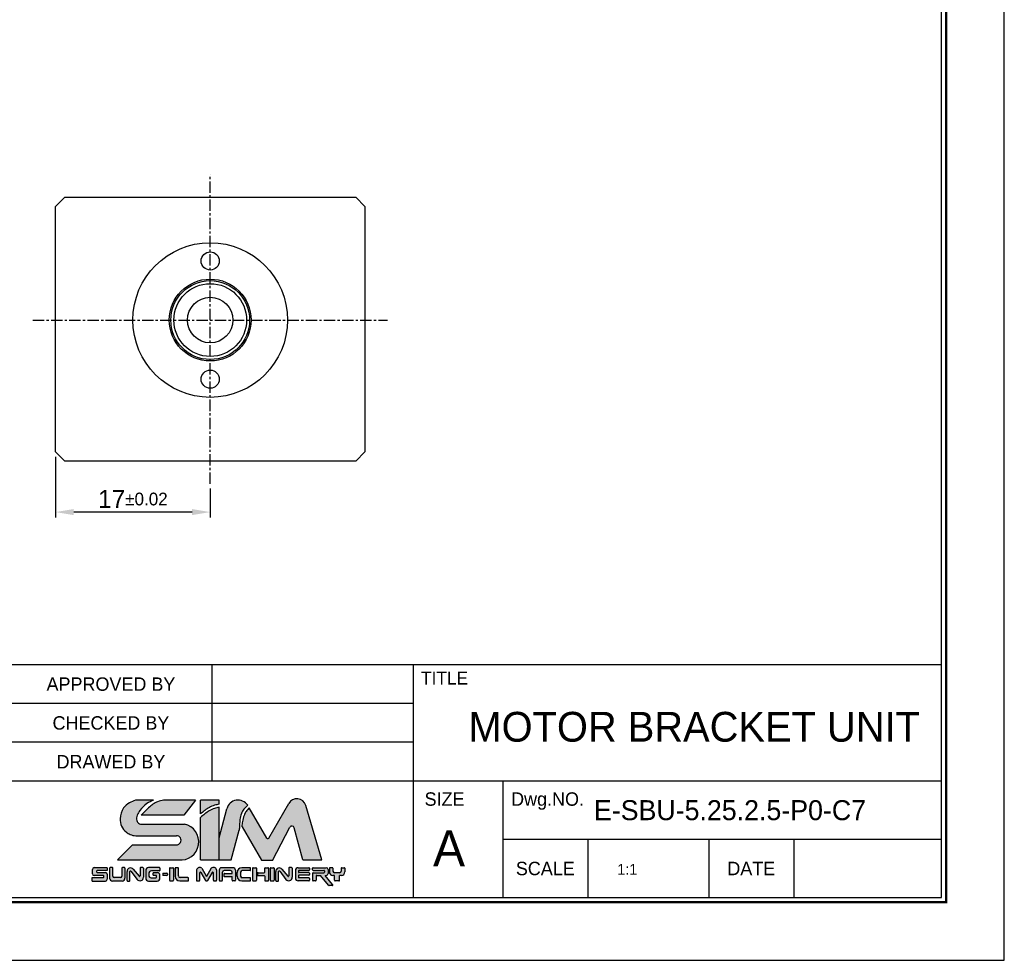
# Model space of a CAD drawing. Header units: inches. Extents: x 14 to 306, y 13 to 220.
# Tile 2 of 3: x 198 to 306, y 13 to 116. Entities that reach past the tile are written whole.
import ezdxf
from ezdxf.enums import TextEntityAlignment as Align

# ---------------------------------------------------------------- set-up
doc = ezdxf.new("R2010")
doc.units = ezdxf.units.IN
doc.header["$MEASUREMENT"] = 0
doc.linetypes.add('CENTER', pattern=[2, 1.25, -0.25, 0.25, -0.25])
doc.layers.add('S1', color=1, linetype='CENTER')
doc.dimstyles.new('S2', dxfattribs={"dimtxt": 2, "dimasz": 2, "dimexe": 0.6, "dimexo": 0.5215, "dimgap": 0.4, "dimtad": 1, "dimdec": 3, "dimzin": 11, "dimdsep": 46, "dimtxsty": 'Standard', "dimcen": 0, "dimclrd": 5, "dimclre": 5, "dimclrt": 3, "dimadec": 0, "dimazin": 0, "dimtp": 4e-09, "dimtfac": 0.7, "dimtdec": 3, "dimtmove": 0, "dimatfit": 3, "dimfxl": 1.25, "dimtolj": 1, "dimtzin": 11, "dimarcsym": 0})

# ---------------------------------------------------------------- blocks, each defined once
blk = doc.blocks.new('*D82')
at = {"color": 5, "lineweight": -2, "ltscale": 4}
for p, q in [((202.082737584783, 68.15640970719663), (202.082737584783, 61.46773154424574)), ((219.082737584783, 64.65618250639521), (219.082737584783, 61.46773154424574)), ((217.082737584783, 62.06773154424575), (204.082737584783, 62.06773154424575))]:
    blk.add_line(p, q, dxfattribs=at)
at = {"color": 5}
for points in [[(204.082737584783, 62.40106487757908), (204.082737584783, 61.73439821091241), (202.082737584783, 62.06773154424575)], [(217.082737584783, 61.73439821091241), (217.082737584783, 62.40106487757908), (219.082737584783, 62.06773154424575)]]:
    blk.add_solid(points, dxfattribs=at)
at = {"layer": 'Defpoints', "color": 0}
for p in [(202.082737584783, 68.67790970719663), (219.082737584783, 65.17768250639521), (202.082737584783, 62.06773154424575)]:
    blk.add_point(p, dxfattribs=at)
at = {"color": 3, "insert": (210.582737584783, 63.49569426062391), "char_height": 2, "attachment_point": 5}
blk.add_mtext('\\A1;17{\\H1.400000;%%p0.02}', dxfattribs=at)
blk = doc.blocks.new('란표제')
h = blk.add_hatch(color=256)
h.dxf.hatch_style = 1
edge = h.paths.add_edge_path()
edge.add_spline(control_points=[(207.2548857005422, 16.33602195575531), (207.4122922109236, 16.47608683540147), (207.7174809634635, 16.74765264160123), (208.2523540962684, 17.06731062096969), (208.7774405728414, 17.32249890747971), (209.1543874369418, 17.38665720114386), (209.3190179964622, 17.41467816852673)], knot_values=[0, 0, 0, 0, 0.6304310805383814, 1.222315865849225, 1.865724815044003, 2.364625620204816, 2.364625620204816, 2.364625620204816, 2.364625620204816], degree=3, periodic=0)
edge.add_line((209.3190179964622, 17.41467816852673), (209.3190179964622, 17.87493595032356))
edge.add_line((209.3190179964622, 17.87493595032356), (207.2548857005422, 17.87493595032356))
edge.add_line((207.2548857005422, 17.87493595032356), (207.2548857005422, 16.33602195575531))
edge = h.paths.add_edge_path()
edge.add_spline(control_points=[(209.3190179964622, 17.09505608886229), (209.1507810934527, 17.05636180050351), (208.7718837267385, 16.96921585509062), (208.2430076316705, 16.70211665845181), (207.7228945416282, 16.35351243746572), (207.4135439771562, 16.08416408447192), (207.2548857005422, 15.94602195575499)], knot_values=[0, 0, 0, 0, 0.5164407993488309, 1.163110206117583, 1.761888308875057, 2.392319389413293, 2.392319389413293, 2.392319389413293, 2.392319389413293], degree=3, periodic=0)
edge.add_line((207.2548857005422, 15.9460219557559), (207.2548857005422, 11.20741602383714))
edge.add_line((207.2548857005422, 11.20741602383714), (209.3190179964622, 11.20741602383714))
edge.add_line((209.3190179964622, 11.20741602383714), (209.3190179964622, 17.09505608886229))
edge = h.paths.add_edge_path()
edge.add_line((205.4485281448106, 15.20675719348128), (200.5646388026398, 15.20675719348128))
edge.add_spline(control_points=[(200.5646388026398, 15.20675719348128), (200.4849448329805, 15.23112786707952), (200.2902893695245, 15.29065413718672), (200.0764048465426, 15.6795593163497), (200.1444277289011, 16.22277553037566), (200.5626230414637, 16.86702953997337), (201.1445093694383, 17.51252125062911), (201.7536223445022, 17.7642963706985), (202.0212897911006, 17.87493595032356)], knot_values=[0, 0, 0, 0, 0.2433595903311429, 0.5944147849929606, 1.213183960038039, 1.789398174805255, 2.88702788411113, 3.747486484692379, 3.747486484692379, 3.747486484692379, 3.747486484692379], degree=3, periodic=0)
edge.add_line((202.0212897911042, 17.87493595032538), (199.9759209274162, 17.87493595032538))
edge.add_spline(control_points=[(199.9759209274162, 17.87493595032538), (199.7520550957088, 17.79066462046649), (199.2509278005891, 17.60202188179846), (198.4944564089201, 16.96557093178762), (198.1991549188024, 15.94031959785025), (198.3773366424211, 14.9433061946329), (198.8409946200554, 14.33840604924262), (199.2605940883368, 14.13379854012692), (199.4124566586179, 14.05974643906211)], knot_values=[0, 0, 0, 0, 0.550739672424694, 1.232839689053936, 2.19963066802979, 2.850121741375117, 3.513003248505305, 3.888995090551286, 3.888995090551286, 3.888995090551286, 3.888995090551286], degree=3, periodic=0)
edge.add_arc((200.0158996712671, 15.21120487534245), 1.299999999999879, 242.3423855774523, 270.0000000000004)
edge.add_line((200.0158996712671, 13.91120487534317), (204.5640160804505, 13.91120487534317))
edge.add_arc((204.5640160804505, 13.39961279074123), 0.5115920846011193, 270.18688939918, 90, ccw=False)
edge.add_line((204.5656848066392, 12.8880234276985), (199.6526393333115, 12.8880234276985))
edge.add_line((199.6526393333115, 12.8880234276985), (197.9720319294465, 11.20741602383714))
edge.add_line((197.9720319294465, 11.20741602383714), (204.7937810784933, 11.20741602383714))
edge.add_arc((205.0304162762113, 13.22194172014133), 2.028376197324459, 263.3004820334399, 78.10426637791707)
edge = h.paths.add_edge_path(flags=17)
edge.add_spline(control_points=[(203.1244932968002, 17.87493595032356), (202.8996633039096, 17.82721986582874), (202.2807588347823, 17.69586862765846), (201.4378743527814, 17.0633564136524), (200.9055243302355, 16.48007066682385), (200.6418784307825, 16.19119889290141)], knot_values=[0, 0, 0, 0, 0.6846043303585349, 1.884555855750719, 3.061918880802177, 3.061918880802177, 3.061918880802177, 3.061918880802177], degree=3, periodic=0)
edge.add_line((200.6418784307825, 16.19119889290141), (205.407712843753, 16.19119889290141))
edge.add_line((205.407712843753, 16.19119889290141), (206.7038211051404, 17.87493595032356))
edge.add_line((206.7038211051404, 17.87493595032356), (203.1244932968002, 17.87493595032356))
h = blk.add_hatch(color=256)
h.dxf.hatch_style = 1
edge = h.paths.add_edge_path()
edge.add_spline(control_points=[(211.5867120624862, 14.73767623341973), (211.5979655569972, 15.05995682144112), (211.6173841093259, 15.61607052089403), (211.7789107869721, 16.34602459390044), (212.0883945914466, 16.90037927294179), (212.3712800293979, 17.17334599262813), (212.5211611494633, 17.31797188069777)], knot_values=[0, 0, 0, 0, 0.7435831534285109, 1.283095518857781, 1.707763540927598, 2.186317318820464, 2.186317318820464, 2.186317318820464, 2.186317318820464], degree=3, periodic=0)
edge.add_arc((211.4478182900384, 16.58453128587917), 1.300000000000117, 34.34572044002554, 164.9999999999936)
edge.add_line((210.1921147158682, 16.92099604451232), (209.3190179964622, 13.66255472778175))
edge.add_line((209.3190179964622, 13.66255472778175), (209.3190179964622, 11.20741602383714))
edge.add_line((209.3190179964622, 11.20741602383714), (210.6863499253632, 11.20741602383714))
edge.add_line((210.6863499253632, 11.20741602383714), (211.5798839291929, 14.54213032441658))
edge.add_spline(control_points=[(211.5798839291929, 14.54213032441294), (211.5821599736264, 14.60731229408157), (211.5844360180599, 14.6724942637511), (211.5867120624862, 14.73767623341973)], knot_values=[2.186317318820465, 2.186317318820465, 2.186317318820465, 2.186317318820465, 2.336708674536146, 2.336708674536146, 2.336708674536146, 2.336708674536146], degree=3, periodic=0)
edge = h.paths.add_edge_path()
edge.add_arc((217.4733307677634, 14.73094655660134), 0.2599999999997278, 14.999999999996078, 152.0936797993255, ccw=False)
edge.add_line((217.7244714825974, 14.79823950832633), (218.681274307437, 11.22740275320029))
edge.add_line((218.681274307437, 11.22740275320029), (220.7932630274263, 11.22740275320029))
edge.add_line((220.7932630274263, 11.22740275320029), (218.9990320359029, 17.29391512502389))
edge.add_arc((218.0017364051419, 16.99895508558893), 1.040000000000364, 16.47610349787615, 150.0000000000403)
edge.add_line((217.101069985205, 17.51895508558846), (214.8678378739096, 13.65088360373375))
edge.add_arc((214.7552545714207, 13.71588360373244), 0.1299999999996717, 210.0000000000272, 330.0000000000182, ccw=False)
edge.add_line((214.6426712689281, 13.65088360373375), (212.6921295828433, 17.0293209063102))
edge.add_spline(control_points=[(212.6921295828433, 17.02932090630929), (212.5742457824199, 16.899792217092), (212.3414632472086, 16.64401477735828), (212.0652903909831, 16.12183659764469), (211.9274507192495, 15.54940397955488), (211.8798952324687, 15.13850761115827), (211.859846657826, 14.96528077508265)], knot_values=[0, 0, 0, 0, 0.523800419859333, 1.034337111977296, 1.752334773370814, 2.275651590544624, 2.275651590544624, 2.275651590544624, 2.275651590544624], degree=3, periodic=0)
edge.add_arc((211.7973139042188, 14.85130860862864), 0.1300000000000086, 30.0000000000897, 61.24788174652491, ccw=False)
edge.add_line((211.9098972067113, 14.91630860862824), (214.0576988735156, 11.19620699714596))
edge.add_line((214.0576988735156, 11.19620699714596), (215.3070704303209, 11.19620699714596))
edge.add_line((215.3070704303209, 11.19620699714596), (217.2435651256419, 14.85263365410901))
h = blk.add_hatch(color=256)
h.dxf.hatch_style = 1
h.paths.add_polyline_path([(196.8398843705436, 9.60770408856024, 0.4142135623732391), (196.6448843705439, 9.802704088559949), (195.7199446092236, 9.802704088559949, -0.4142135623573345), (195.6549446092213, 9.867704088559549), (195.6549446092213, 9.94856656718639, -0.4142135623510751), (195.7199446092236, 10.01356656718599), (196.8398843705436, 10.01356656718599), (196.8398843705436, 10.34636134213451), (195.3763517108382, 10.34636134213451, 0.4142135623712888), (195.1813517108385, 10.15136134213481), (195.1813517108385, 9.651637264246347, 0.4142135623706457), (195.3763517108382, 9.456637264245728), (196.4043549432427, 9.456637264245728, -0.4142135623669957), (196.469354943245, 9.391637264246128), (196.469354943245, 9.31448400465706, -0.4142135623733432), (196.4043549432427, 9.249484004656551), (195.1625882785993, 9.249484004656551), (195.1625882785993, 8.845717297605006), (196.6448843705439, 8.845717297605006, 0.4142135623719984), (196.8398843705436, 9.040717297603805)])
h.paths.add_polyline_path([(204.2241152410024, 10.26798301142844, 0.4142135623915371), (204.1591152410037, 10.33298301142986), (203.8636730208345, 10.33298301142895, 0.4142135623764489), (203.7986730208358, 10.26798301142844), (203.7986730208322, 8.929340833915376, 0.4142135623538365), (203.8636730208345, 8.864340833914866), (204.1591152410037, 8.864340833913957, 0.4142135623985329), (204.2241152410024, 8.929340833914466)])
h.paths.add_polyline_path([(207.1653805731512, 9.76362669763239, -0.7673269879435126), (207.2866722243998, 9.796126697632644), (207.8058751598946, 8.896840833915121, 0.2679491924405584), (207.8621668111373, 8.864340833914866), (207.9913022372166, 8.864340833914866, 0.2679491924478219), (208.0475938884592, 8.896840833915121), (208.5667968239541, 9.796126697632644, -0.7673269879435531), (208.6880884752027, 9.76362669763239), (208.6880884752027, 8.929340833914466, 0.414213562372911), (208.753088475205, 8.864340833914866), (208.9903602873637, 8.864340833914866, 0.4142135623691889), (209.0553602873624, 8.929340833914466), (209.0553602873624, 10.10884705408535, 0.5572135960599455), (208.4489020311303, 10.27134705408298), (207.9267345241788, 9.366926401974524), (207.40456701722, 10.27134705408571, 0.5198906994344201), (206.7981087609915, 10.10884705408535), (206.7981087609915, 8.929340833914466, 0.4142135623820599), (206.8631087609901, 8.864340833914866), (207.1003805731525, 8.864340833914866, 0.414213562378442), (207.1653805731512, 8.929340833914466)])
h = blk.add_hatch(color=256)
h.dxf.hatch_style = 1
h.paths.add_polyline_path([(203.5669230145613, 9.653807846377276, 0.4142135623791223), (203.5019230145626, 9.718807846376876), (203.0985386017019, 9.718807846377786, 0.4142135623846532), (203.0335386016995, 9.653807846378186), (203.0335386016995, 9.535083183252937, 0.4142135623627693), (203.0985386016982, 9.470083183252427), (203.5019230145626, 9.470083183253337, 0.4142135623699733), (203.5669230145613, 9.535083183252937)])
h.paths.add_polyline_path([(198.8155383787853, 9.170717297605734), (198.8155383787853, 10.28136134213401, 0.4142135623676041), (198.7505383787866, 10.34636134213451), (198.5312483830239, 10.34636134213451, 0.4142135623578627), (198.4662483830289, 10.28136134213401), (198.4662483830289, 9.374979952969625, -0.4142135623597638), (198.3362483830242, 9.244979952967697), (197.603546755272, 9.244979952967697, -0.414213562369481), (197.4735467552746, 9.374979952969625), (197.4735467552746, 10.28136134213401, 0.4142135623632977), (197.4085467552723, 10.34636134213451), (197.1732207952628, 10.34636134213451, 0.4142135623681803), (197.1082207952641, 10.28136134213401), (197.1082207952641, 9.170717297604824, 0.4142135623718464), (197.4332207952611, 8.845717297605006), (198.4905383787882, 8.845717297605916, 0.414213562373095)])
h.paths.add_polyline_path([(200.8836941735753, 9.265258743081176), (200.883694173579, 10.28136134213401, 0.4142135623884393), (200.8186941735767, 10.34636134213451), (200.5662103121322, 10.34636134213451, 0.4142135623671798), (200.5012103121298, 10.28136134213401), (200.5012103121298, 9.419089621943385, -0.7053166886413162), (200.3858505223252, 9.377993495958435), (199.73655295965, 10.17365216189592, 0.7053166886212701), (199.0443942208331, 9.927075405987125), (199.0443942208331, 8.910717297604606, 0.4142135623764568), (199.1093942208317, 8.845717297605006), (199.3056264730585, 8.845717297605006, 0.414213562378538), (199.3706264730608, 8.910717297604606), (199.3706264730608, 9.9048288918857, -0.7182104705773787), (199.4873633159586, 9.944177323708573), (200.1832731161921, 9.029168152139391, 0.718210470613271)])
h.paths.add_polyline_path([(202.7217367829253, 9.170717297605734), (202.7217367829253, 9.475145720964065, 0.4142135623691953), (202.3967367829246, 9.800145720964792), (202.0179389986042, 9.800145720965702, 0.4142135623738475), (201.9529389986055, 9.735145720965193), (201.9529389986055, 9.53839498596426, 0.4142135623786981), (202.0179389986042, 9.47339498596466), (202.2733244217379, 9.47339498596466, -0.4142135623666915), (202.3383244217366, 9.40839498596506), (202.3383244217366, 9.281672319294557, -0.4142135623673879), (202.2733244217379, 9.216672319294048), (201.7241999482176, 9.216672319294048, -0.414213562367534), (201.4641999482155, 9.476672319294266), (201.4641999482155, 9.652153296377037, -0.4142135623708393), (201.7891999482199, 9.977153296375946), (202.6567367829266, 9.977153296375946, 0.4142135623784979), (202.7217367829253, 10.04215329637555), (202.7217367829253, 10.28136134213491, 0.4142135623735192), (202.6567367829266, 10.34636134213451), (201.4565649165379, 10.34636134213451, 0.4142135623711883), (201.1315649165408, 10.02136134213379), (201.1315649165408, 9.170717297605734, 0.414213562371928), (201.4565649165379, 8.845717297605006), (202.3967367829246, 8.845717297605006, 0.4142135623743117)])
h.paths.add_polyline_path([(205.9125890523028, 9.17499023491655, 0.414213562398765), (205.8475890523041, 9.239990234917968), (204.9759224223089, 9.239990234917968, -0.4142135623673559), (204.7809224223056, 9.434990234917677), (204.7809224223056, 10.26798301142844, 0.4142135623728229), (204.7159224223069, 10.33298301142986), (204.484411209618, 10.33298301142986, 0.4142135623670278), (204.4194112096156, 10.26798301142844), (204.4194112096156, 9.384340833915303, 0.4142135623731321), (204.9394112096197, 8.864340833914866), (205.8475890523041, 8.864340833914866, 0.4142135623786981), (205.9125890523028, 8.929340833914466)])
h.paths.add_polyline_path([(209.6947316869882, 9.823725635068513, -0.4142135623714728), (209.8897316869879, 10.01872563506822), (210.5938065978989, 10.01872563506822, -0.4142135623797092), (210.7888065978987, 9.823725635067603), (210.7888065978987, 9.69676070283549), (209.9214226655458, 9.69676070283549, 0.4142135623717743), (209.8564226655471, 9.631760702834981), (209.8564226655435, 9.405771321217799, 0.4142135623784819), (209.9214226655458, 9.34077132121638), (210.7888065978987, 9.34077132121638), (210.7888065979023, 8.929340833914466, 0.4142135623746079), (210.853806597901, 8.864340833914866), (211.0838216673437, 8.864340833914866, 0.4142135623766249), (211.1488216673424, 8.929340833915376), (211.1488216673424, 10.07298301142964, 0.4142135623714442), (210.888821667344, 10.33298301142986), (209.5973415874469, 10.33298301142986, 0.4142135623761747), (209.3373415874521, 10.07298301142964), (209.3373415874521, 8.929340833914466, 0.4142135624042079), (209.4023415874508, 8.864340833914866), (209.6297316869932, 8.864340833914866, 0.4142135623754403), (209.6947316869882, 8.929340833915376)])
h.paths.add_polyline_path([(212.8488973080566, 9.150598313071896, 0.4142135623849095), (212.7838973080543, 9.215598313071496), (211.9150975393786, 9.215598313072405, -0.4142135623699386), (211.7200975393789, 9.410598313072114), (211.7200975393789, 9.82568128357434, -0.4142135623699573), (211.9150975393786, 10.02068128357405), (212.7838973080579, 10.02068128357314, 0.414213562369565), (212.8488973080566, 10.08568128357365), (212.8488973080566, 10.26798301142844, 0.4142135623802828), (212.7838973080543, 10.33298301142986), (211.8480273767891, 10.33298301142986, 0.4142135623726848), (211.3280273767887, 9.812983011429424), (211.3280273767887, 9.384340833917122, 0.4142135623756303), (211.8480273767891, 8.864340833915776), (212.7838973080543, 8.864340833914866, 0.4142135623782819), (212.8488973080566, 8.929340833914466)])
h.paths.add_polyline_path([(213.4925793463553, 10.26798301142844, 0.4142135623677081), (213.427579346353, 10.33298301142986), (213.1321371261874, 10.33298301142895, 0.4142135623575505), (213.0671371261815, 10.26798301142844), (213.0671371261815, 8.929340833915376, 0.4142135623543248), (213.1321371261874, 8.864340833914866), (213.427579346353, 8.864340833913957, 0.4142135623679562), (213.4925793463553, 8.929340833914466)])
h.paths.add_polyline_path([(214.8456035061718, 10.26798301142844, 0.4142135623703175), (214.7806035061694, 10.33298301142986), (214.4851612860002, 10.33298301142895, 0.4142135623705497), (214.4201612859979, 10.26798301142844), (214.4201612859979, 9.839948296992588, -0.4142135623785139), (214.3551612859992, 9.774948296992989), (213.6763301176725, 9.774948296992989, 0.4142135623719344), (213.6113301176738, 9.70994829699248), (213.6113301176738, 9.520356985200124, 0.4142135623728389), (213.6763301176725, 9.455356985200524), (214.3551612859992, 9.455356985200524, -0.4142135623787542), (214.4201612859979, 9.390356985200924), (214.4201612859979, 8.929340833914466, 0.4142135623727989), (214.4851612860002, 8.864340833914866), (214.7806035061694, 8.864340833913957, 0.4142135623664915), (214.8456035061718, 8.929340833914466)])
h.paths.add_polyline_path([(215.4624624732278, 10.26798301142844, 0.4142135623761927), (215.3974624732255, 10.33298301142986), (215.1020202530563, 10.33298301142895, 0.4142135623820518), (215.0370202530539, 10.26798301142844), (215.0370202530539, 8.929340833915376, 0.4142135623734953), (215.1020202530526, 8.864340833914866), (215.3974624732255, 8.864340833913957, 0.4142135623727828), (215.4624624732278, 8.929340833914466)])
h.paths.add_polyline_path([(216.3394696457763, 10.17365216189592, 0.7053166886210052), (215.6473109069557, 9.927075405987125), (215.6473109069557, 8.910717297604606, 0.4142135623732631), (215.7123109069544, 8.845717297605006), (215.9085431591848, 8.845717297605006, 0.4142135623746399), (215.9735431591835, 8.910717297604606), (215.9735431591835, 9.9048288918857, -0.718210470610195), (216.0902800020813, 9.944177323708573), (216.7861898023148, 9.029168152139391, 0.7182104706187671), (217.486610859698, 9.265258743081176), (217.486610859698, 10.28136134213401, 0.414213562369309), (217.4216108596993, 10.34636134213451), (217.1691269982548, 10.34636134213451, 0.4142135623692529), (217.1041269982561, 10.28136134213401), (217.1041269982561, 9.419089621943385, -0.7053166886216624), (216.9887672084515, 9.377993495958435)])
h.paths.add_polyline_path([(219.4204153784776, 10.26798301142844, 0.4142135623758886), (219.3554153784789, 10.33298301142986), (218.1709172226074, 10.33298301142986, 0.414213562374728), (217.845917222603, 10.00798301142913), (217.845917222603, 9.189340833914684, 0.4142135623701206), (218.1709172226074, 8.864340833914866), (219.3554153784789, 8.864340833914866, 0.4142135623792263), (219.4204153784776, 8.929340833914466), (219.4204153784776, 9.143462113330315, 0.4142135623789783), (219.3554153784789, 9.208462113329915), (218.2404718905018, 9.208462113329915, -0.4142135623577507), (218.1754718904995, 9.273462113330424), (218.1754718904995, 9.438182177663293, -0.4142135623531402), (218.2404718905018, 9.503182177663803), (219.3554153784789, 9.503182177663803, 0.4142135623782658), (219.4204153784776, 9.568182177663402), (219.4204153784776, 9.72836590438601, 0.4142135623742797), (219.3554153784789, 9.79336590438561), (218.2404718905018, 9.79336590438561, -0.4142135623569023), (218.1754718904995, 9.85836590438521), (218.1754718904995, 9.955071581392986, -0.4142135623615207), (218.2404718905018, 10.02007158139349), (219.3554153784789, 10.02007158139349, 0.4142135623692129), (219.4204153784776, 10.085071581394)])
h.paths.add_polyline_path([(221.4898233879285, 10.13798301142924, 0.4142135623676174), (221.2948233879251, 10.33298301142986), (219.835271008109, 10.33298301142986, 0.4142135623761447), (219.7702710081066, 10.26798301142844), (219.7702710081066, 10.10677544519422, 0.4142135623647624), (219.835271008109, 10.04177544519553), (221.0336939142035, 10.04177544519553, -0.4142135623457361), (221.0986939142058, 9.976775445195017), (221.0986939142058, 9.837352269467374, -0.4142135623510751), (221.0336939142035, 9.772352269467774), (219.835271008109, 9.772352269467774, 0.4142135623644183), (219.7702710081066, 9.707352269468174), (219.7702710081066, 8.929340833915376, 0.4142135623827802), (219.835271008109, 8.864340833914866), (220.0926108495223, 8.864340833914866, 0.41421356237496), (220.157610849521, 8.929340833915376), (220.157610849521, 9.414242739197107, -0.414213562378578), (220.2226108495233, 9.479242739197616), (220.6306965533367, 9.479242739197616), (221.5531320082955, 8.379926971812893, 0.2216946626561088), (221.602924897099, 8.356708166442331), (221.9552971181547, 8.35670816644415, 0.637070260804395), (222.0050900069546, 8.463489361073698), (221.1527717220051, 9.479242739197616), (221.2948233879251, 9.479242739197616, 0.414213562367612), (221.4898233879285, 9.674242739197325)])
h.paths.add_polyline_path([(223.3662109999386, 9.869242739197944), (223.3662109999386, 10.26798301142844, 0.4142135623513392), (223.3012109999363, 10.33298301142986), (223.0343925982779, 10.33298301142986, 0.4142135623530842), (222.9693925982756, 10.26798301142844), (222.9693925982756, 9.967352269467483, -0.414213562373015), (222.7743925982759, 9.772352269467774), (222.2290342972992, 9.772352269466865, -0.4142135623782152), (222.0340342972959, 9.967352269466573), (222.0340342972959, 10.26798301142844, 0.4142135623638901), (221.9690342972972, 10.33298301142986), (221.7022158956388, 10.33298301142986, 0.4142135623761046), (221.6372158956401, 10.26798301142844), (221.6372158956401, 9.869242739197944, 0.4142135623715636), (222.0272158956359, 9.479242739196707), (222.9762109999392, 9.479242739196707, 0.4142135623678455)])
h.paths.add_polyline_path([(222.7748939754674, 9.479242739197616), (222.2133923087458, 9.479242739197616), (222.2133923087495, 8.929340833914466, 0.4142135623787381), (222.2783923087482, 8.864340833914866), (222.7098939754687, 8.864340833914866, 0.4142135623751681), (222.7748939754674, 8.929340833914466)])
for p, q in [((296.9999999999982, 0), (296.9999999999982, 210)), ((290, 33), (160, 33)), ((208.5, 33), (208.5, 20)), ((231, 33), (231, 7)), ((231, 28.66666666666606), (186, 28.66666666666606)), ((231, 24.33333333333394), (186, 24.33333333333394)), ((290, 20), (186, 20)), ((241, 20), (241, 7)), ((202.0212897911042, 17.87493595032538), (199.9759209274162, 17.87493595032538)), ((206.7038211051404, 17.87493595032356), (203.1244932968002, 17.87493595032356)), ((206.7038211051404, 17.87493595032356), (205.407712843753, 16.19119889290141)), ((209.3190179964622, 17.87493595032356), (207.2548857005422, 17.87493595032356)), ((207.2548857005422, 16.33602195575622), (207.2548857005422, 17.87493595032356)), ((209.3190179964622, 17.41467816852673), (209.3190179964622, 17.87493595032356)), ((209.3190179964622, 11.20741602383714), (209.3190179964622, 17.09505608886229)), ((209.3190179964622, 13.66255472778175), (210.1921147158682, 16.92099604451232)), ((214.6426712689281, 13.65088360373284), (212.692129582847, 17.0293209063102)), ((214.8678378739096, 13.65088360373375), (217.101069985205, 17.51895508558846)), ((220.7932630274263, 11.22740275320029), (218.9990320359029, 17.2939151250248)), ((205.407712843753, 16.19119889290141), (200.6418784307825, 16.19119889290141)), ((207.2548857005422, 11.20741602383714), (207.2548857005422, 15.94602195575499)), ((200.5646388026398, 15.20675719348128), (205.4485281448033, 15.20675719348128)), ((210.6863499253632, 11.20741602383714), (211.5798839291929, 14.54213032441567)), ((211.9098972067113, 14.91630860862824), (214.0576988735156, 11.19620699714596)), ((215.2814177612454, 11.14777045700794), (217.2435651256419, 14.85263365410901)), ((218.681274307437, 11.22740275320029), (217.7244714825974, 14.79823950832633)), ((200.0158996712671, 13.91120487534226), (204.5640160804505, 13.91120487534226)), ((290, 13.5), (241, 13.5)), ((250.5, 13.5), (250.5, 7)), ((264, 13.5), (264, 7)), ((273.4999999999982, 13.5), (273.4999999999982, 7)), ((199.6526393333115, 12.8880234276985), (197.9720319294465, 11.20741602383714)), ((199.6526393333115, 12.8880234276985), (204.5623473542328, 12.8880234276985)), ((197.9720319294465, 11.20741602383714), (204.7937810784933, 11.20741602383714)), ((207.2548857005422, 11.20741602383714), (209.3190179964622, 11.20741602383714)), ((209.3190179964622, 11.20741602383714), (210.6863499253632, 11.20741602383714)), ((214.0576988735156, 11.19620699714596), (215.2814177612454, 11.19620699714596)), ((218.681274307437, 11.22740275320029), (220.7932630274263, 11.22740275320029)), ((195.1813517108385, 9.651637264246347), (195.1813517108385, 10.15136134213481)), ((195.3763517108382, 10.34636134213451), (196.8398843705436, 10.34636134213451)), ((195.6549446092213, 9.94856656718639), (195.6549446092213, 9.867704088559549)), ((196.8398843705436, 10.01356656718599), (195.7199446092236, 10.01356656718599)), ((196.8398843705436, 10.32175464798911), (196.8398843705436, 10.01356656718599)), ((197.1082207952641, 10.28136134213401), (197.1082207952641, 9.170717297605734)), ((197.4085467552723, 10.34636134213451), (197.1732207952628, 10.34636134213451)), ((197.4735467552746, 9.374979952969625), (197.4735467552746, 10.28136134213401)), ((198.4662483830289, 10.28136134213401), (198.4662483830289, 9.374979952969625)), ((198.7505383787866, 10.34636134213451), (198.5312483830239, 10.34636134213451)), ((198.8155383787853, 10.28136134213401), (198.8155383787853, 9.170717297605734)), ((199.0443942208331, 8.910717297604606), (199.0443942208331, 9.927075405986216)), ((199.3706264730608, 8.910717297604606), (199.3706264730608, 9.9048288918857)), ((199.4873633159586, 9.944177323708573), (200.1832731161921, 9.029168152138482)), ((199.7365529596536, 10.17365216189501), (200.3858505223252, 9.377993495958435)), ((200.5012103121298, 10.28136134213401), (200.5012103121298, 9.419089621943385)), ((200.8186941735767, 10.34636134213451), (200.5662103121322, 10.34636134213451)), ((200.8836941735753, 10.28136134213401), (200.8836941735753, 9.265258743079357)), ((201.1315649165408, 10.02136134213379), (201.1315649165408, 9.170717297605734)), ((202.6567367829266, 10.34636134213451), (201.4565649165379, 10.34636134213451)), ((202.6567367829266, 9.977153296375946), (201.7891999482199, 9.977153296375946)), ((202.7217367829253, 10.28136134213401), (202.7217367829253, 10.04215329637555)), ((202.7217367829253, 10.28136134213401), (202.7217367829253, 10.04215329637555)), ((203.7986730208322, 10.26798301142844), (203.7986730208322, 8.929340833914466)), ((203.8636730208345, 10.33298301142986), (204.1591152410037, 10.33298301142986)), ((204.2241152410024, 10.26798301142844), (204.2241152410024, 8.929340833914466)), ((204.4194112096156, 10.26798301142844), (204.4194112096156, 9.384340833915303)), ((204.7159224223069, 10.33298301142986), (204.484411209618, 10.33298301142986)), ((204.7809224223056, 9.434990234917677), (204.7809224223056, 10.26798301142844)), ((206.7981087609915, 10.10884705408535), (206.7981087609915, 8.929340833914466)), ((207.40456701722, 10.2713470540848), (207.9267345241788, 9.366926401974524)), ((208.4489020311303, 10.2713470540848), (207.9267345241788, 9.366926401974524)), ((209.0553602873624, 10.10884705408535), (209.0553602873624, 8.929340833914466)), ((209.3373415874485, 10.07298301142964), (209.3373415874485, 8.929340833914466)), ((210.888821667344, 10.33298301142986), (209.5973415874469, 10.33298301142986)), ((210.5938065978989, 10.01872563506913), (209.8897316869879, 10.01872563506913)), ((211.1488216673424, 10.07298301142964), (211.1488216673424, 8.929340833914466)), ((212.7838973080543, 10.33298301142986), (211.8480273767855, 10.33298301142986)), ((212.7838973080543, 10.02068128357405), (211.9150975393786, 10.02068128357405)), ((212.8488973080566, 10.08568128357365), (212.8488973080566, 10.26798301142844)), ((213.0671371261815, 10.26798301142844), (213.0671371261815, 8.929340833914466)), ((213.1321371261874, 10.33298301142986), (213.427579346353, 10.33298301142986)), ((213.4925793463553, 10.26798301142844), (213.4925793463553, 8.929340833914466)), ((214.4201612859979, 9.839948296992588), (214.4201612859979, 10.26798301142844)), ((214.4851612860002, 10.33298301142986), (214.7806035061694, 10.33298301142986)), ((214.8456035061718, 10.26798301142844), (214.8456035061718, 8.929340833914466)), ((215.0370202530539, 10.26798301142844), (215.0370202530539, 8.929340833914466)), ((215.1020202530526, 10.33298301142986), (215.3974624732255, 10.33298301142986)), ((215.4624624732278, 10.26798301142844), (215.4624624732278, 8.929340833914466)), ((215.6473109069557, 8.910717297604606), (215.6473109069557, 9.927075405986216)), ((215.9735431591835, 8.910717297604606), (215.9735431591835, 9.9048288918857)), ((216.0902800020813, 9.944177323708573), (216.7861898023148, 9.029168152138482)), ((216.3394696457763, 10.17365216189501), (216.9887672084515, 9.377993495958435)), ((217.1041269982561, 10.28136134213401), (217.1041269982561, 9.419089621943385)), ((217.4216108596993, 10.34636134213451), (217.1691269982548, 10.34636134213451)), ((217.486610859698, 10.28136134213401), (217.486610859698, 9.265258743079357)), ((217.845917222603, 10.00798301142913), (217.845917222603, 9.189340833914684)), ((218.1709172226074, 10.33298301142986), (219.3554153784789, 10.33298301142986)), ((218.1754718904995, 9.955071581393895), (218.1754718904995, 9.85836590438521)), ((219.3554153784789, 10.02007158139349), (218.2404718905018, 10.02007158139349)), ((219.4204153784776, 10.26798301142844), (219.4204153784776, 10.08507158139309)), ((219.7702710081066, 10.10677544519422), (219.7702710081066, 10.26798301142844)), ((219.8352710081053, 10.33298301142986), (221.2948233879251, 10.33298301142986)), ((219.8352710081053, 10.04177544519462), (221.0336939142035, 10.04177544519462)), ((221.0986939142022, 9.976775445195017), (221.0986939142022, 9.837352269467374)), ((221.4898233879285, 10.13798301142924), (221.4898233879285, 9.674242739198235)), ((221.6372158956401, 10.26798301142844), (221.6372158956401, 9.869242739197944)), ((221.9690342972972, 10.33298301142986), (221.7022158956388, 10.33298301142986)), ((222.0340342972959, 10.26798301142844), (222.0340342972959, 9.967352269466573)), ((222.9693925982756, 10.26798301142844), (222.9693925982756, 9.967352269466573)), ((223.0343925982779, 10.33298301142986), (223.3012109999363, 10.33298301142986)), ((223.366210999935, 10.26798301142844), (223.366210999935, 9.869242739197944)), ((195.1625882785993, 8.845717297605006), (195.1625882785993, 9.249484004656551)), ((195.1625882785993, 9.249484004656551), (196.4043549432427, 9.249484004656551)), ((195.1625882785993, 8.845717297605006), (196.6448843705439, 8.845717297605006)), ((196.4043549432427, 9.456637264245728), (195.3763517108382, 9.456637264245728)), ((195.7199446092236, 9.802704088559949), (196.6448843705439, 9.802704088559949)), ((196.469354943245, 9.31448400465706), (196.469354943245, 9.391637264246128)), ((196.8398843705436, 9.60770408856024), (196.8398843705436, 9.040717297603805)), ((198.4905383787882, 8.845717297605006), (197.4332207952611, 8.845717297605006)), ((198.3362483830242, 9.244979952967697), (197.603546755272, 9.244979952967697)), ((199.1093942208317, 8.845717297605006), (199.3056264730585, 8.845717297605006)), ((201.4565649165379, 8.845717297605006), (202.3967367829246, 8.845717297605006)), ((201.4641999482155, 9.652153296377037), (201.4641999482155, 9.476672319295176)), ((201.7241999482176, 9.216672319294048), (202.2733244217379, 9.216672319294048)), ((201.9529389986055, 9.53839498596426), (201.9529389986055, 9.735145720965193)), ((202.0179389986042, 9.800145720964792), (202.3967367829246, 9.800145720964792)), ((202.2733244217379, 9.47339498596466), (202.0179389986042, 9.47339498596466)), ((202.3383244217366, 9.281672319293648), (202.3383244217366, 9.40839498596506)), ((202.7217367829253, 9.170717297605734), (202.7217367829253, 9.475145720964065)), ((203.0335386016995, 9.653807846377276), (203.0335386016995, 9.535083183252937)), ((203.0985386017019, 9.718807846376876), (203.5019230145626, 9.718807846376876)), ((203.5019230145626, 9.470083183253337), (203.0985386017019, 9.470083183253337)), ((203.5669230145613, 9.653807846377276), (203.5669230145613, 9.535083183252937)), ((203.8636730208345, 8.864340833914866), (204.1591152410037, 8.864340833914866)), ((204.9394112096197, 8.864340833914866), (205.8475890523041, 8.864340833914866)), ((205.8475890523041, 9.239990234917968), (204.9759224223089, 9.239990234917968)), ((205.9125890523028, 8.929340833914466), (205.9125890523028, 9.17499023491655)), ((206.8631087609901, 8.864340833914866), (207.1003805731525, 8.864340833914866)), ((207.1653805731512, 8.929340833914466), (207.1653805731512, 9.76362669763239)), ((207.2866722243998, 9.796126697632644), (207.8058751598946, 8.896840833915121)), ((207.8621668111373, 8.864340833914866), (207.9913022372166, 8.864340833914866)), ((208.5667968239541, 9.796126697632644), (208.0475938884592, 8.896840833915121)), ((208.6880884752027, 8.929340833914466), (208.6880884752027, 9.76362669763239)), ((208.753088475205, 8.864340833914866), (208.9903602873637, 8.864340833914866)), ((209.4023415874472, 8.864340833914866), (209.6297316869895, 8.864340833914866)), ((209.6947316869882, 8.929340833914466), (209.6947316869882, 9.823725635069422)), ((209.8564226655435, 9.63176070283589), (209.8564226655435, 9.405771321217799)), ((209.9214226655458, 9.69676070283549), (210.7888065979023, 9.69676070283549)), ((209.9214226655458, 9.34077132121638), (210.7888065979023, 9.34077132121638)), ((210.7888065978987, 9.69676070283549), (210.7888065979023, 9.823725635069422)), ((210.7888065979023, 8.929340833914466), (210.7888065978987, 9.34077132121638)), ((211.0838216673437, 8.864340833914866), (210.853806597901, 8.864340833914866)), ((211.328027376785, 9.384340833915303), (211.328027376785, 9.812983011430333)), ((211.7200975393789, 9.82568128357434), (211.7200975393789, 9.410598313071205)), ((211.8480273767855, 8.864340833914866), (212.7838973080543, 8.864340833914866)), ((212.7838973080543, 9.215598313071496), (211.9150975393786, 9.215598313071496)), ((212.8488973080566, 8.929340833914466), (212.8488973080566, 9.150598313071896)), ((213.1321371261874, 8.864340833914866), (213.427579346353, 8.864340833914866)), ((213.6113301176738, 9.709948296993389), (213.6113301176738, 9.520356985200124)), ((213.6763301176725, 9.774948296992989), (214.3551612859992, 9.774948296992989)), ((213.6763301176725, 9.455356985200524), (214.3551612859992, 9.455356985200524)), ((214.4201612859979, 9.390356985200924), (214.4201612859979, 8.929340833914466)), ((214.4851612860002, 8.864340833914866), (214.7806035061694, 8.864340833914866)), ((215.1020202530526, 8.864340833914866), (215.3974624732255, 8.864340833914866)), ((215.7123109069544, 8.845717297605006), (215.9085431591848, 8.845717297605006)), ((219.3554153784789, 8.864340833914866), (218.1709172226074, 8.864340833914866)), ((218.1754718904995, 9.438182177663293), (218.1754718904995, 9.273462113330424)), ((219.3554153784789, 9.79336590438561), (218.2404718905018, 9.79336590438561)), ((219.3554153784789, 9.503182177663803), (218.2404718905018, 9.503182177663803)), ((219.3554153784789, 9.208462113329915), (218.2404718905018, 9.208462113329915)), ((219.4204153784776, 9.72836590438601), (219.4204153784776, 9.568182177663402)), ((219.4204153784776, 9.143462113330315), (219.4204153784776, 8.929340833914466)), ((219.7702710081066, 9.707352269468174), (219.7702710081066, 8.929340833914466)), ((219.8352710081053, 9.772352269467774), (221.0336939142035, 9.772352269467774)), ((220.0926108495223, 8.864340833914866), (219.8352710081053, 8.864340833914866)), ((220.157610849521, 9.414242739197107), (220.157610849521, 8.929340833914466)), ((220.2226108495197, 9.479242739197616), (220.6306965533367, 9.479242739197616)), ((221.5531320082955, 8.379926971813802), (220.6306965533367, 9.479242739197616)), ((221.1527717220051, 9.479242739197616), (221.2948233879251, 9.479242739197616)), ((222.0050900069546, 8.463489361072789), (221.1527717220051, 9.479242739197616)), ((222.2133923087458, 9.479242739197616), (222.0272158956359, 9.479242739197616)), ((222.2133923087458, 8.929340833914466), (222.2133923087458, 9.479242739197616)), ((222.7743925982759, 9.772352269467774), (222.2290342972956, 9.772352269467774)), ((222.7098939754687, 8.864340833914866), (222.2783923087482, 8.864340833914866)), ((222.9762109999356, 9.479242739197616), (222.7748939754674, 9.479242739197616)), ((222.7748939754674, 8.929340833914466), (222.7748939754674, 9.479242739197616)), ((221.9552971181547, 8.35670816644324), (221.602924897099, 8.35670816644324)), ((0, 0), (296.9999999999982, 0))]:
    blk.add_line(p, q)
at = {"const_width": 0.25}
blk.add_lwpolyline([(290.5000000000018, 6.5), (290.5000000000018, 203.5), (10, 203.5), (10, 6.5)], close=True, dxfattribs=at)
blk.add_lwpolyline([(290, 7), (290, 203), (10.49999999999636, 203), (10.49999999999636, 7)], close=True)
for centre, radius, start, end in [((211.4478182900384, 16.58453128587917), 1.3, 34.34572043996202, 164.999999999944), ((218.0017364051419, 16.99895508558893), 1.04, 16.47610349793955, 150.000000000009), ((205.0304162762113, 13.22194172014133), 2.028376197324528, 263.3004820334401, 78.10426637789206), ((211.7973139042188, 14.85130860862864), 0.13, 29.99999999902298, 61.24788175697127), ((217.4733307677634, 14.73094655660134), 0.26, 14.9999999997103, 152.0936797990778), ((200.0158996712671, 15.21120487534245), 1.3, 242.3423855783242, 270), ((204.5640160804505, 13.39961279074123), 0.5115920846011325, 269.8131105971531, 90), ((214.7552545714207, 13.71588360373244), 0.13, 209.9999999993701, 329.9999999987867), ((195.3763517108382, 10.15136134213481), 0.195, 90, 180), ((195.7199446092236, 9.94856656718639), 0.065, 90, 180), ((197.1732207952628, 10.28136134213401), 0.065, 90, 180), ((197.4085467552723, 10.28136134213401), 0.065, 0, 90), ((198.5312483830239, 10.28136134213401), 0.065, 90, 180), ((198.7505383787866, 10.28136134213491), 0.065, 0, 90), ((199.4343942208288, 9.927075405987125), 0.39, 39.21617813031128, 180), ((199.4356264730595, 9.9048288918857), 0.065, 37.25478689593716, 180), ((200.5662103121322, 10.28136134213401), 0.065, 90, 180), ((200.8186941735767, 10.28136134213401), 0.065, 0, 90), ((201.4565649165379, 10.02136134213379), 0.325, 90, 180), ((201.7891999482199, 9.652153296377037), 0.325, 90, 180), ((202.6567367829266, 10.28136134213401), 0.065, 0, 90.0000000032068), ((202.6567367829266, 10.04215329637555), 0.065, 269.9999999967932, 0), ((203.8636730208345, 10.26798301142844), 0.065, 90, 180), ((204.1591152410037, 10.26798301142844), 0.065, 0, 90), ((204.484411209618, 10.26798301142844), 0.065, 90, 180), ((204.7159224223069, 10.26798301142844), 0.065, 0, 90), ((207.1583587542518, 9.977292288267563), 0.3835188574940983, 50.0609962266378, 159.9390037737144), ((208.7018605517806, 10.00248459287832), 0.3691544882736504, 16.74570727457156, 133.2542927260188), ((209.5973415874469, 10.07298301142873), 0.26, 90, 180), ((209.8897316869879, 9.823725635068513), 0.195, 90, 180), ((210.5938065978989, 9.823725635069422), 0.195, 0, 89.99999999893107), ((210.888821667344, 10.07298301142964), 0.26, 0, 90), ((211.8480273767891, 9.812983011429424), 0.52, 90, 180), ((211.9150975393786, 9.82568128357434), 0.195, 90, 180), ((212.7838973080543, 10.26798301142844), 0.065, 0, 90), ((212.7838973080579, 10.08568128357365), 0.065, 269.9999999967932, 0), ((213.1321371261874, 10.26798301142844), 0.065, 90, 180), ((213.427579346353, 10.26798301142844), 0.065, 0, 90), ((214.4851612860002, 10.26798301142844), 0.065, 90, 180), ((214.7806035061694, 10.26798301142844), 0.065, 0, 90), ((215.1020202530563, 10.26798301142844), 0.065, 90.0000000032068, 180), ((215.3974624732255, 10.26798301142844), 0.065, 0, 90), ((216.0373109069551, 9.927075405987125), 0.39, 39.21617813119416, 180), ((216.0385431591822, 9.9048288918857), 0.065, 37.25478689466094, 180), ((217.1691269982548, 10.28136134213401), 0.065, 90, 180), ((217.4216108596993, 10.28136134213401), 0.065, 0, 90), ((218.1709172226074, 10.00798301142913), 0.325, 90, 180), ((218.2404718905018, 9.955071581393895), 0.065, 90, 180), ((219.3554153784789, 10.26798301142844), 0.065, 0, 90), ((219.3554153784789, 10.08507158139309), 0.065, 270, 0), ((219.835271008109, 10.26798301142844), 0.065, 90, 180), ((219.835271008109, 10.10677544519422), 0.065, 180, 269.9999999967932), ((221.0336939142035, 9.976775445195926), 0.065, 0, 90), ((221.2948233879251, 10.13798301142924), 0.195, 0, 90), ((221.7022158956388, 10.26798301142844), 0.065, 90, 180), ((221.9690342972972, 10.26798301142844), 0.065, 0, 90), ((222.2290342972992, 9.967352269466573), 0.195, 180, 270), ((222.7743925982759, 9.967352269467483), 0.195, 270, 0), ((223.0343925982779, 10.26798301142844), 0.065, 90, 180), ((223.3012109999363, 10.26798301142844), 0.065, 0, 90), ((195.3763517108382, 9.651637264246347), 0.195, 180, 270), ((195.7199446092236, 9.867704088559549), 0.065, 180, 270), ((196.4043549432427, 9.391637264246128), 0.065, 0, 90), ((196.4043549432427, 9.31448400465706), 0.065, 270, 0), ((196.6448843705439, 9.60770408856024), 0.195, 0, 90), ((196.6448843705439, 9.040717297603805), 0.195, 270, 0), ((197.4332207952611, 9.170717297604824), 0.325, 180, 270), ((197.603546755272, 9.374979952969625), 0.13, 180, 270), ((198.3362483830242, 9.374979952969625), 0.13, 270, 0), ((198.4905383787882, 9.170717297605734), 0.325, 270, 0), ((199.1093942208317, 8.910717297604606), 0.065, 180, 270), ((199.3056264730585, 8.910717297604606), 0.065, 270, 0), ((200.4936941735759, 9.265258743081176), 0.39, 217.2547868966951, 0), ((200.4362103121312, 9.419089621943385), 0.065, 219.2161781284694, 0), ((201.4565649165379, 9.170717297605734), 0.325, 180, 270), ((201.7241999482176, 9.476672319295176), 0.26, 180, 270), ((202.0179389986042, 9.735145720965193), 0.065, 90, 180), ((202.0179389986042, 9.53839498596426), 0.065, 180, 270), ((202.2733244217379, 9.40839498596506), 0.065, 0, 90), ((202.2733244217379, 9.281672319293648), 0.065, 270, 0), ((202.3967367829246, 9.475145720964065), 0.325, 0, 90), ((202.3967367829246, 9.170717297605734), 0.325, 270, 0), ((203.0985386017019, 9.653807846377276), 0.065, 90, 180), ((203.0985386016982, 9.535083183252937), 0.065, 180, 270), ((203.5019230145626, 9.653807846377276), 0.065, 0, 90), ((203.5019230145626, 9.535083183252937), 0.065, 270, 0), ((203.8636730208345, 8.929340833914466), 0.065, 180, 270), ((204.1591152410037, 8.929340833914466), 0.065, 270, 0), ((204.9394112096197, 9.384340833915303), 0.52, 180, 270), ((204.9759224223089, 9.434990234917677), 0.195, 180, 270), ((205.8475890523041, 9.17499023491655), 0.065, 0, 90), ((205.8475890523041, 8.929340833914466), 0.065, 270, 0), ((206.8631087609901, 8.929340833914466), 0.065, 180, 270), ((207.1003805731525, 8.929340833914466), 0.065, 270, 0), ((207.2303805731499, 9.76362669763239), 0.065, 30.0000000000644, 180), ((207.8621668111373, 8.929340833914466), 0.065, 210.0000000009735, 270), ((207.9913022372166, 8.929340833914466), 0.065, 270, 329.9999999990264), ((208.623088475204, 9.76362669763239), 0.065, 0, 149.9999999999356), ((208.753088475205, 8.929340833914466), 0.065, 180, 270), ((208.9903602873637, 8.929340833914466), 0.065, 270, 0), ((209.4023415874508, 8.929340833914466), 0.065, 180, 269.9999999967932), ((209.6297316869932, 8.929340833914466), 0.065, 270, 0), ((209.9214226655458, 9.63176070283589), 0.065, 90.0000000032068, 180), ((209.9214226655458, 9.40577132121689), 0.065, 180, 270), ((210.853806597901, 8.929340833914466), 0.065, 180, 270), ((211.0838216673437, 8.929340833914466), 0.065, 270, 0), ((211.8480273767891, 9.384340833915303), 0.52, 180, 269.9999999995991), ((211.9150975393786, 9.410598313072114), 0.195, 180, 270), ((212.7838973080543, 9.150598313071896), 0.065, 0, 90), ((212.7838973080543, 8.929340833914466), 0.065, 270, 0), ((213.1321371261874, 8.929340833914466), 0.065, 180, 270), ((213.427579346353, 8.929340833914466), 0.065, 270, 0), ((213.6763301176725, 9.709948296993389), 0.065, 90, 180), ((213.6763301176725, 9.520356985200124), 0.065, 180, 270), ((214.3551612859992, 9.839948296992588), 0.065, 270, 0), ((214.3551612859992, 9.390356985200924), 0.065, 0, 90), ((214.4851612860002, 8.929340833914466), 0.065, 180, 270), ((214.7806035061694, 8.929340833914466), 0.065, 270, 0), ((215.1020202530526, 8.929340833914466), 0.065, 180, 270), ((215.3974624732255, 8.929340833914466), 0.065, 270, 0), ((215.7123109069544, 8.910717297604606), 0.065, 180, 270), ((215.9085431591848, 8.910717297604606), 0.065, 270, 0), ((217.0966108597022, 9.265258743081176), 0.39, 217.2547868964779, 0), ((217.0391269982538, 9.419089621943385), 0.065, 219.2161781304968, 0), ((218.1709172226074, 9.189340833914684), 0.325, 180, 270), ((218.2404718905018, 9.85836590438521), 0.065, 180, 270), ((218.2404718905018, 9.438182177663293), 0.065, 90, 180), ((218.2404718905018, 9.273462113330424), 0.065, 180, 270), ((219.3554153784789, 9.72836590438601), 0.065, 0, 90), ((219.3554153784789, 9.568182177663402), 0.065, 270, 0), ((219.3554153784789, 9.143462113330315), 0.065, 0, 90), ((219.3554153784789, 8.929340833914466), 0.065, 270, 0), ((219.835271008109, 9.707352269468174), 0.065, 90, 180), ((219.835271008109, 8.929340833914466), 0.065, 180, 269.9999999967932), ((220.0926108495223, 8.929340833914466), 0.065, 270, 0), ((220.2226108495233, 9.414242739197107), 0.065, 90.0000000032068, 180), ((221.0336939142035, 9.837352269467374), 0.065, 270, 0), ((221.2948233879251, 9.674242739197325), 0.195, 270, 0), ((222.0272158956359, 9.869242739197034), 0.39, 180, 270), ((222.2783923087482, 8.929340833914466), 0.065, 180, 270), ((222.7098939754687, 8.929340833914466), 0.065, 270, 0), ((222.9762109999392, 9.869242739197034), 0.39, 269.9999999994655, 0), ((221.602924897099, 8.42170816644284), 0.065, 220.0000000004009, 270), ((221.9552971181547, 8.42170816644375), 0.065, 270, 39.99999999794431)]:
    blk.add_arc(centre, radius, start, end)
for points, knots in [([(199.9759209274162, 17.87493595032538), (199.7520550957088, 17.79066462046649), (199.2509278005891, 17.60202188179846), (198.4944564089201, 16.96557093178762), (198.1991549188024, 15.94031959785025), (198.3773366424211, 14.9433061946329), (198.8409946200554, 14.33840604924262), (199.2605940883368, 14.13379854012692), (199.4124566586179, 14.05974643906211)], [0, 0, 0, 0, 0.550739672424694, 1.232839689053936, 2.19963066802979, 2.850121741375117, 3.513003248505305, 3.888995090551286, 3.888995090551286, 3.888995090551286, 3.888995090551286]), ([(212.5211611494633, 17.31797188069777), (212.3712800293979, 17.17334599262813), (212.0883945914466, 16.90037927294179), (211.7789107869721, 16.34602459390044), (211.6173841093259, 15.61607052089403), (211.5979655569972, 15.05995682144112), (211.5867120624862, 14.73767623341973), (211.5844360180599, 14.6724942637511), (211.5821599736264, 14.60731229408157), (211.5798839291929, 14.54213032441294)], [0, 0, 0, 0, 0.4785537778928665, 0.9032217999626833, 1.442734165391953, 2.186317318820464, 2.186317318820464, 2.186317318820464, 2.336708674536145, 2.336708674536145, 2.336708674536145, 2.336708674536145])]:
    blk.add_open_spline(points, degree=3, knots=knots)
for points in [[(202.0212897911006, 17.87493595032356), (201.2490932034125, 17.49532900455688), (200.4768731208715, 16.71528597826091), (200.1906474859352, 16.21518828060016), (200.1515971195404, 15.59765256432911), (200.3406189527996, 15.30183083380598), (200.5646388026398, 15.20675719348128)], [(203.1244932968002, 17.87493595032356), (202.4632162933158, 17.69774731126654), (201.4627580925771, 17.0352014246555), (200.6418784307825, 16.19119889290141)], [(209.3190179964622, 17.41467816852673), (208.8310535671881, 17.31079010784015), (208.2421489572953, 17.0516252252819), (207.7391370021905, 16.73968521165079), (207.2548857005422, 16.33602195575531)], [(209.3190179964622, 17.09505608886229), (208.8201744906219, 16.96139137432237), (208.2363249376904, 16.68336076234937), (207.7391370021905, 16.34968521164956), (207.2548857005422, 15.94602195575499)], [(212.6921295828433, 17.02932090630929), (212.3563704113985, 16.62728526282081), (212.1147307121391, 16.17755426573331), (211.9288992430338, 15.48402178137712), (211.859846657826, 14.96528077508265)]]:
    blk.add_spline(points, degree=3)
for p in [(208.5, 28.66666666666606), (208.5, 24.33333333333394)]:
    blk.add_point(p)
for s, height, p in [('TITLE', 1.444, (234.5, 31.5)), ('APPROVED BY', 1.5, (197.25, 30.83333333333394)), ('CHECKED BY', 1.5, (197.25, 26.5)), ('DRAWED BY', 1.5, (197.25, 22.16666666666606)), ('SIZE', 1.5, (234.5, 18)), ('Dwg.NO.', 1.5, (246, 18)), ('A', 4, (235.0000000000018, 12.49999999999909)), ('SCALE', 1.5, (245.7499999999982, 10.25)), ('DATE', 1.5, (268.75, 10.25))]:
    blk.add_text(s, height=height).set_placement(p, align=Align.MIDDLE_CENTER)
at = {"ltscale": 0.5}
for tag, p, height in [('TITLE', (237.1657184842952, 24.40589700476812), 2.5), ('도번', (251.1811757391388, 15.6424327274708), 2.5), ('SCALE', (253.7810780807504, 9.55250166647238), 1.2), ('DATE', (277.0199167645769, 9.511328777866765), 1.2)]:
    blk.add_attdef(tag, p, '', height=height, dxfattribs=at)
for tag, p in [('필렛', (179.25, 10.89999999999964)), ('모따기', (179.25, 8.299999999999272))]:
    blk.add_attdef(tag, text='', height=1.15).set_placement(p, align=Align.MIDDLE_LEFT)

msp = doc.modelspace()

# ---------------------------------------------------------------- linework, layer by layer
for p, q in [((203.082737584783, 96.67790970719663), (202.082737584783, 95.67790970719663)), ((203.082737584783, 96.67790970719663), (235.082737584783, 96.67790970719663)), ((236.082737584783, 95.67790970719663), (235.082737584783, 96.67790970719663)), ((202.082737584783, 68.67790970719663), (202.082737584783, 95.67790970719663)), ((236.082737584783, 95.67790970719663), (236.082737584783, 68.67790970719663)), ((202.082737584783, 68.67790970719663), (203.0827375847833, 67.67790970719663)), ((235.082737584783, 67.67790970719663), (236.082737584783, 68.67790970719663)), ((235.082737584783, 67.67790970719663), (203.0827375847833, 67.67790970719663))]:
    msp.add_line(p, q)
for centre, radius in [((219.082737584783, 83.17790970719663), 8.5), ((219.082737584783, 83.17790970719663), 8.5), ((219.082737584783, 89.67790970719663), 1), ((219.082737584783, 83.17790970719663), 4.5), ((219.082737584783, 83.17790970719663), 4.333333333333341), ((219.082737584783, 83.17790970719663), 4), ((219.082737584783, 83.17790970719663), 2.5), ((219.082737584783, 76.67790970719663), 1)]:
    msp.add_circle(centre, radius)
at = {"layer": 'S1'}
for p, q in [((219.082737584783, 65.17768250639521), (219.082737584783, 99.17790970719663)), ((199.582737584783, 83.17790970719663), (238.582737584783, 83.17790970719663))]:
    msp.add_line(p, q, dxfattribs=at)

# ---------------------------------------------------------------- block references
at = {"ltscale": 5}
ref = msp.add_blockref('란표제', (13.90086887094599, 12.79038082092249), dxfattribs=dict(at, xscale=0.9848614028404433, yscale=0.9848614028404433, zscale=0.9848614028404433))
ref.add_attrib('TITLE', 'MOTOR BRACKET UNIT', (247.4762310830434, 36.82680678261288), dxfattribs={"ltscale": 0.5, "height": 3.276})
ref.add_attrib('도번', 'E-SBU-5.25.2.5-P0-C7', (261.2795139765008, 28.19600906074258), dxfattribs={"ltscale": 0.5, "height": 2.2})
ref.add_attrib('SCALE', '1:1', (263.8400574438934, 22.19827101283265), dxfattribs={"ltscale": 0.5, "height": 1.181833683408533})

# ---------------------------------------------------------------- dimensions: what is measured, and where the dimension line sits
at = {"ltscale": 4}
dim = msp.add_linear_dim(base=(202.082737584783, 62.06773154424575), p1=(219.082737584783, 65.17768250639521), p2=(202.082737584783, 68.67790970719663), dimstyle='S2', override={"dimgap": 0.4, "dimtol": 1, "dimlim": 0, "dimtp": 0.02, "dimtm": 0.02}, dxfattribs=at)
dim.commit()
dim.dimension.update_dxf_attribs({"geometry": '*D82', "text_midpoint": (210.582737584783, 62.06773154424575), "dimtype": 160})

doc.saveas('drawing.dxf')
